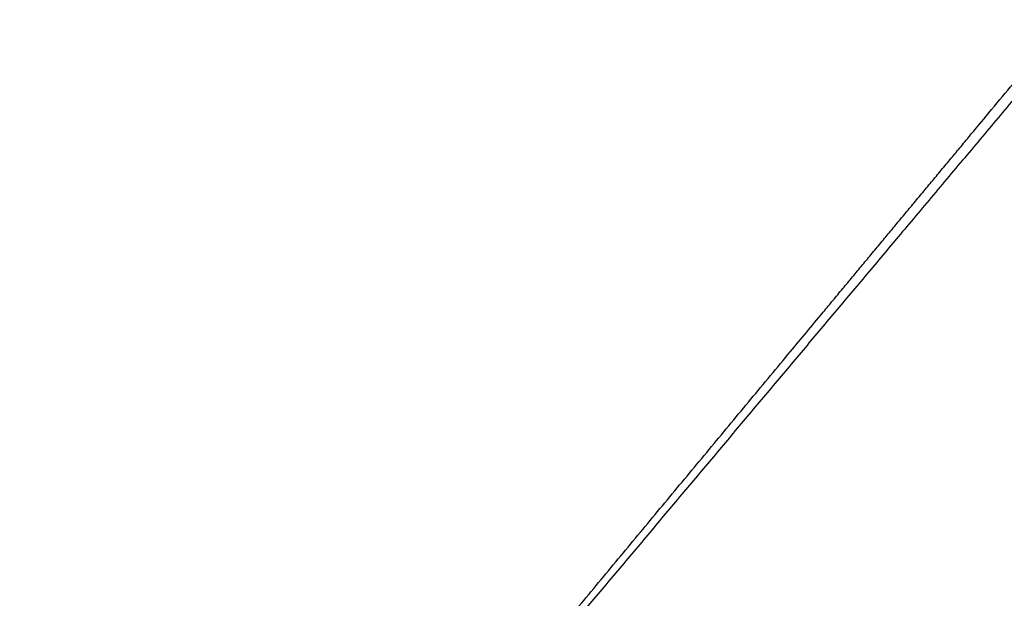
# Model space of a CAD drawing. Header units: millimetres. Extents: x -1384 to 1377, y -521 to 512.
# Tile 190 of 256: x 832 to 850, y -28 to -17. Entities that reach past the tile are written whole.
import ezdxf

# ---------------------------------------------------------------- set-up
doc = ezdxf.new("R2010")
doc.units = ezdxf.units.MM
doc.header["$MEASUREMENT"] = 0
doc.layers.add('Pude 1', color=7, linetype='Continuous', true_color=0xa300c8)

msp = doc.modelspace()

# ---------------------------------------------------------------- linework, layer by layer
at = {"layer": 'Pude 1'}
for points in [[(937.35, 125.055, 788.743), (925.117, 110.419, 789.864), (912.884, 95.782, 790.985), (904.652, 85.914, 786.379), (896.421, 76.046, 781.773), (890.097, 68.481, 776.611), (883.774, 60.915, 771.449), (878.872, 55.055, 760.69), (873.97, 49.194, 749.932), (869.669, 44.056, 738.831), (865.368, 38.917, 727.73), (861.669, 34.5, 716.287), (857.97, 30.084, 704.844), (855.172, 26.75, 692.888), (852.375, 23.417, 680.933), (848.977, 19.361, 669.319), (845.578, 15.306, 657.705), (842.781, 11.972, 645.749), (839.984, 8.639, 633.793), (837.187, 5.305, 621.837), (834.39, 1.972, 609.881), (831.593, -1.362, 597.926), (828.795, -4.695, 585.97), (826.299, -7.668, 573.843), (823.803, -10.64, 561.716), (821.306, -13.613, 549.589), (818.81, -16.585, 537.462), (816.614, -19.197, 525.164), (814.418, -21.808, 512.866), (814.541, -21.627, 494.459), (814.664, -21.447, 476.051), (817.614, -19.449, 464.989), (820.564, -17.452, 453.927), (825.563, -11.434, 441.797), (830.561, -5.416, 429.666), (830.941, -3.387, 422.921), (831.32, -1.358, 416.176), (838.057, 6.698, 406.965), (844.794, 14.755, 397.753)], [(952.409, 103.45, 788.646), (942.419, 91.469, 789.801), (932.429, 79.488, 790.955), (924.197, 69.62, 786.35), (915.966, 59.752, 781.744), (909.643, 52.186, 776.582), (903.319, 44.621, 771.419), (898.417, 38.761, 760.661), (893.515, 32.9, 749.902), (889.214, 27.761, 738.801), (884.913, 22.623, 727.7), (881.214, 18.206, 716.257), (877.515, 13.79, 704.815), (874.718, 10.456, 692.859), (871.921, 7.123, 680.903), (868.522, 3.067, 669.289), (865.123, -0.988, 657.675), (862.326, -4.322, 645.719), (859.529, -7.655, 633.764), (856.732, -10.989, 621.808), (853.935, -14.322, 609.852), (851.138, -17.656, 597.896), (848.341, -20.989, 585.94), (845.844, -23.962, 573.813), (843.348, -26.934, 561.686), (840.851, -29.907, 549.559), (838.355, -32.879, 537.433), (836.159, -35.491, 525.135), (833.963, -38.102, 512.837), (835.208, -36.577, 494.856), (836.453, -35.051, 476.875), (837.924, -33.266, 465.686), (839.395, -31.481, 454.497), (842.809, -27.368, 444.333), (846.223, -23.254, 434.168), (848.903, -20.028, 428.148), (851.583, -16.803, 422.127), (858.543, -8.48, 411.49), (865.503, -0.157, 400.853)]]:
    msp.add_open_spline(points, degree=2, knots=[0, 0, 0, 20.706316, 20.706316, 46.152632, 46.152632, 71.598947, 71.598947, 97.045263, 97.045263, 122.491579, 122.491579, 147.937895, 147.937895, 173.384211, 173.384211, 198.830526, 198.830526, 224.276842, 224.276842, 249.723158, 249.723158, 275.169474, 275.169474, 300.615789, 300.615789, 326.062105, 326.062105, 351.508421, 351.508421, 376.954737, 376.954737, 402.401053, 402.401053, 427.847368, 427.847368, 453.293684, 453.293684, 474, 474, 474], dxfattribs=at)

doc.saveas('drawing.dxf')
